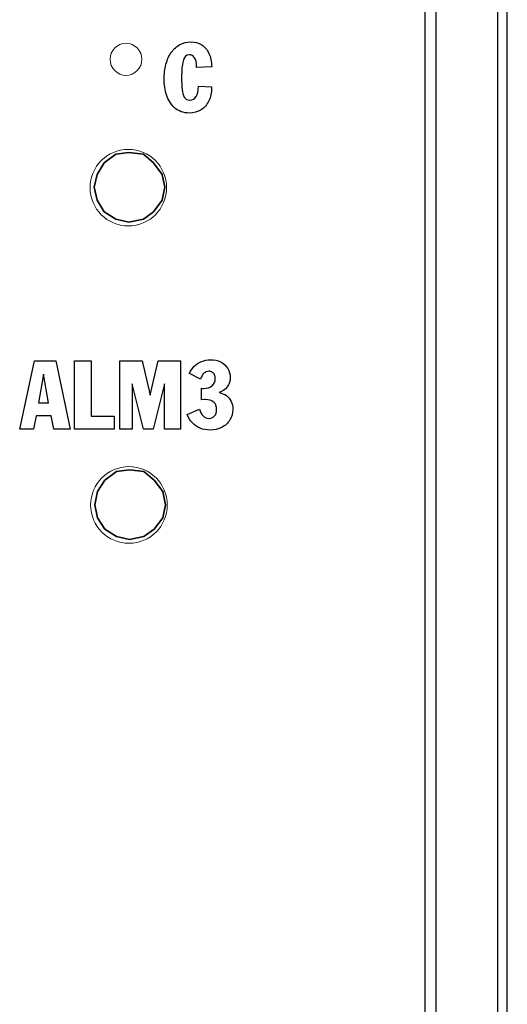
# Model space of a CAD drawing. Header units: inches. Extents: x 513.5 to 524.3, y 504.6 to 513.6.
# Tile 4 of 16: x 515.95 to 516.49, y 505.601 to 506.693. Entities that reach past the tile are written whole.
import ezdxf

# ---------------------------------------------------------------- set-up
doc = ezdxf.new("R2010")
doc.units = ezdxf.units.IN
doc.header["$LTSCALE"] = 8
doc.header["$MEASUREMENT"] = 0
doc.layers.add('layer 1', color=7, linetype='Continuous')

msp = doc.modelspace()

# ---------------------------------------------------------------- linework, layer by layer
at = {"color": 7, "linetype": 'Continuous'}
for p, q in [((516.4794, 508.2901), (516.4794, 504.7492)), ((516.4902, 504.7492), (516.4902, 508.2901)), ((516.4111, 508.126), (516.4111, 504.9134))]:
    msp.add_line(p, q, dxfattribs=at)
at = {"layer": 'layer 1', "color": 7}
for points in [[(516.3988, 507.8251), (516.3988, 507.8251), (516.3988, 504.9134), (516.3988, 504.9134)], [(516.1181, 506.6572), (516.1208, 506.6609), (516.1239, 506.6637), (516.1275, 506.6657)], [(516.1517, 506.6654), (516.1552, 506.6633), (516.1578, 506.6601), (516.1597, 506.656)], [(516.1121, 506.6439), (516.1135, 506.6491), (516.1155, 506.6535), (516.1181, 506.6572)], [(516.1597, 506.656), (516.1616, 506.6518), (516.1626, 506.6468), (516.1628, 506.6409)], [(516.146, 506.6423), (516.146, 506.6459), (516.1452, 506.6489), (516.1438, 506.6511)], [(516.1458, 506.6403), (516.1458, 506.6403), (516.146, 506.6423), (516.146, 506.6423)], [(516.1628, 506.6409), (516.1628, 506.6409), (516.1458, 506.6403), (516.1458, 506.6403)], [(516.148, 506.6196), (516.148, 506.6196), (516.1627, 506.6187), (516.1627, 506.6187)], [(516.1217, 506.5956), (516.1175, 506.5995), (516.1145, 506.6043), (516.1127, 506.6099)], [(516.1299, 506.6158), (516.1303, 506.6124), (516.1311, 506.6095), (516.1324, 506.6074)], [(516.1627, 506.6178), (516.1627, 506.6124), (516.1617, 506.6075), (516.1596, 506.6033)], [(516.1627, 506.6187), (516.1627, 506.6187), (516.1627, 506.6178), (516.1627, 506.6178)], [(516.1596, 506.6033), (516.1575, 506.599), (516.1546, 506.5957), (516.1509, 506.5933)], [(516.1382, 506.5898), (516.1315, 506.5898), (516.126, 506.5917), (516.1217, 506.5956)], [(516.1509, 506.5933), (516.1471, 506.591), (516.1429, 506.5898), (516.1382, 506.5898)], [(515.95, 506.2393), (515.95, 506.2393), (515.9664, 506.3151), (515.9664, 506.3151)], [(515.9664, 506.3151), (515.9664, 506.3151), (515.9899, 506.3151), (515.9899, 506.3151)], [(515.9899, 506.3151), (515.9899, 506.3151), (516.006, 506.2393), (516.006, 506.2393)], [(516.0108, 506.2393), (516.0108, 506.2393), (516.0108, 506.3151), (516.0108, 506.3151)], [(516.0108, 506.3151), (516.0108, 506.3151), (516.0293, 506.3151), (516.0293, 506.3151)], [(516.0293, 506.3151), (516.0293, 506.3151), (516.0293, 506.2537), (516.0293, 506.2537)], [(516.061, 506.2393), (516.061, 506.2393), (516.061, 506.3151), (516.061, 506.3151)], [(516.061, 506.3151), (516.061, 506.3151), (516.0858, 506.3151), (516.0858, 506.3151)], [(516.0858, 506.3151), (516.0858, 506.3151), (516.0944, 506.277), (516.0944, 506.277)], [(516.0944, 506.277), (516.0944, 506.277), (516.1033, 506.3151), (516.1033, 506.3151)], [(516.1033, 506.3151), (516.1033, 506.3151), (516.1283, 506.3151), (516.1283, 506.3151)], [(516.1283, 506.3151), (516.1283, 506.3151), (516.1283, 506.2393), (516.1283, 506.2393)], [(516.1727, 506.3137), (516.176, 506.312), (516.1786, 506.3096), (516.1805, 506.3066)], [(515.9765, 506.3002), (515.9765, 506.3002), (515.971, 506.2683), (515.971, 506.2683)], [(515.9821, 506.2683), (515.9821, 506.2683), (515.9765, 506.3002), (515.9765, 506.3002)], [(516.1505, 506.2947), (516.1505, 506.2947), (516.138, 506.3009), (516.138, 506.3009)], [(516.1658, 506.2995), (516.1652, 506.3007), (516.1644, 506.3017), (516.1633, 506.3024)], [(516.0871, 506.2393), (516.0871, 506.2393), (516.0747, 506.2895), (516.0747, 506.2895)], [(516.0747, 506.2895), (516.0747, 506.2895), (516.0747, 506.2393), (516.0747, 506.2393)], [(516.1104, 506.2895), (516.1104, 506.2895), (516.098, 506.2393), (516.098, 506.2393)], [(516.1104, 506.2393), (516.1104, 506.2393), (516.1104, 506.2895), (516.1104, 506.2895)], [(516.1516, 506.2718), (516.1516, 506.2718), (516.1516, 506.2845), (516.1516, 506.2845)], [(516.18, 506.286), (516.1778, 506.2831), (516.1748, 506.2811), (516.1709, 506.2798)], [(516.1709, 506.2798), (516.174, 506.2792), (516.1767, 506.2781), (516.179, 506.2764)], [(516.179, 506.2764), (516.1813, 506.2747), (516.1831, 506.2726), (516.1843, 506.27)], [(515.971, 506.2683), (515.971, 506.2683), (515.9821, 506.2683), (515.9821, 506.2683)], [(516.1357, 506.2554), (516.1357, 506.2554), (516.1493, 506.2614), (516.1493, 506.2614)], [(516.1493, 506.2614), (516.1501, 506.2582), (516.1513, 506.2557), (516.1532, 506.2538)], [(515.9683, 506.2541), (515.9683, 506.2541), (515.9653, 506.2393), (515.9653, 506.2393)], [(515.9849, 506.2541), (515.9849, 506.2541), (515.9683, 506.2541), (515.9683, 506.2541)], [(515.9878, 506.2393), (515.9878, 506.2393), (515.9849, 506.2541), (515.9849, 506.2541)], [(516.0293, 506.2537), (516.0293, 506.2537), (516.0547, 506.2537), (516.0547, 506.2537)], [(516.0547, 506.2537), (516.0547, 506.2537), (516.0547, 506.2393), (516.0547, 506.2393)], [(516.1413, 506.2461), (516.1389, 506.2487), (516.137, 506.2518), (516.1357, 506.2554)], [(516.1829, 506.2494), (516.1807, 506.2459), (516.1778, 506.2431), (516.1739, 506.2412)], [(515.9653, 506.2393), (515.9653, 506.2393), (515.95, 506.2393), (515.95, 506.2393)], [(516.006, 506.2393), (516.006, 506.2393), (515.9878, 506.2393), (515.9878, 506.2393)], [(516.0547, 506.2393), (516.0547, 506.2393), (516.0108, 506.2393), (516.0108, 506.2393)], [(516.0747, 506.2393), (516.0747, 506.2393), (516.061, 506.2393), (516.061, 506.2393)], [(516.098, 506.2393), (516.098, 506.2393), (516.0871, 506.2393), (516.0871, 506.2393)], [(516.1283, 506.2393), (516.1283, 506.2393), (516.1104, 506.2393), (516.1104, 506.2393)], [(516.1499, 506.2402), (516.1466, 506.2416), (516.1437, 506.2436), (516.1413, 506.2461)]]:
    msp.add_open_spline(points, degree=3, dxfattribs=at)
at = {"layer": 'layer 1', "color": 7, "lineweight": 5}
for points in [[(516.0855, 506.6494), (516.0855, 506.6396), (516.0776, 506.6316), (516.0678, 506.6316), (516.0678, 506.6316), (516.058, 506.6316), (516.0501, 506.6396), (516.0501, 506.6494), (516.0501, 506.6494), (516.0501, 506.6592), (516.058, 506.6671), (516.0678, 506.6671), (516.0678, 506.6671), (516.0776, 506.6671), (516.0855, 506.6592), (516.0855, 506.6494)], [(516.1128, 506.5071), (516.1128, 506.4836), (516.0938, 506.4646), (516.0704, 506.4646), (516.0704, 506.4646), (516.047, 506.4646), (516.028, 506.4836), (516.028, 506.5071), (516.028, 506.5071), (516.028, 506.5306), (516.047, 506.5495), (516.0704, 506.5495), (516.0704, 506.5495), (516.0938, 506.5495), (516.1128, 506.5306), (516.1128, 506.5071)], [(516.1135, 506.1551), (516.1135, 506.1316), (516.0945, 506.1126), (516.0711, 506.1126), (516.0711, 506.1126), (516.0477, 506.1126), (516.0286, 506.1316), (516.0286, 506.1551), (516.0286, 506.1551), (516.0286, 506.1786), (516.0477, 506.1976), (516.0711, 506.1976), (516.0711, 506.1976), (516.0945, 506.1976), (516.1135, 506.1786), (516.1135, 506.1551)]]:
    msp.add_open_spline(points, degree=3, knots=[0, 0, 0, 0, 0.25, 0.25, 0.25, 0.25, 0.5, 0.5, 0.5, 0.5, 0.75, 0.75, 0.75, 0.75, 1, 1, 1, 1], dxfattribs=at)
at = {"layer": 'layer 1', "color": 7}
for points, knots in [([(516.1275, 506.6657), (516.1311, 506.6677), (516.1351, 506.6687), (516.1395, 506.6687), (516.1395, 506.6687), (516.1442, 506.6687), (516.1483, 506.6676), (516.1517, 506.6654)], [0.24, 0.24, 0.24, 0.24, 0.28, 0.28, 0.28, 0.28, 0.32, 0.32, 0.32, 0.32]), ([(516.1438, 506.6511), (516.1423, 506.6534), (516.1404, 506.6545), (516.1381, 506.6545), (516.1381, 506.6545), (516.1345, 506.6545), (516.1321, 506.6522), (516.131, 506.6475)], [0.52, 0.52, 0.52, 0.52, 0.56, 0.56, 0.56, 0.56, 0.6, 0.6, 0.6, 0.6]), ([(516.1127, 506.6099), (516.1109, 506.6156), (516.11, 506.6212), (516.11, 506.6269), (516.11, 506.6269), (516.11, 506.6331), (516.1107, 506.6387), (516.1121, 506.6439)], [0.08, 0.08, 0.08, 0.08, 0.12, 0.12, 0.12, 0.12, 0.16, 0.16, 0.16, 0.16]), ([(516.131, 506.6475), (516.1299, 506.6428), (516.1294, 506.6368), (516.1294, 506.6294), (516.1294, 506.6294), (516.1294, 506.6239), (516.1295, 506.6193), (516.1299, 506.6158)], [0.6, 0.6, 0.6, 0.6, 0.64, 0.64, 0.64, 0.64, 0.68, 0.68, 0.68, 0.68]), ([(516.1324, 506.6074), (516.1338, 506.6052), (516.1358, 506.6042), (516.1386, 506.6042), (516.1386, 506.6042), (516.1446, 506.6042), (516.1477, 506.6093), (516.148, 506.6196)], [0.72, 0.72, 0.72, 0.72, 0.76, 0.76, 0.76, 0.76, 0.8, 0.8, 0.8, 0.8]), ([(516.138, 506.3009), (516.1392, 506.3039), (516.141, 506.3066), (516.1433, 506.3089), (516.1433, 506.3089), (516.1456, 506.3112), (516.1484, 506.313), (516.1515, 506.3143)], [0.48484848, 0.48484848, 0.48484848, 0.48484848, 0.51515152, 0.51515152, 0.51515152, 0.51515152, 0.54545455, 0.54545455, 0.54545455, 0.54545455]), ([(516.1515, 506.3143), (516.1547, 506.3156), (516.158, 506.3162), (516.1614, 506.3162), (516.1614, 506.3162), (516.1656, 506.3162), (516.1693, 506.3154), (516.1727, 506.3137)], [0.54545455, 0.54545455, 0.54545455, 0.54545455, 0.57575758, 0.57575758, 0.57575758, 0.57575758, 0.60606061, 0.60606061, 0.60606061, 0.60606061]), ([(516.1633, 506.3024), (516.1622, 506.303), (516.161, 506.3034), (516.1597, 506.3034), (516.1597, 506.3034), (516.1554, 506.3034), (516.1523, 506.3005), (516.1505, 506.2947)], [0.39393939, 0.39393939, 0.39393939, 0.39393939, 0.42424242, 0.42424242, 0.42424242, 0.42424242, 0.45454545, 0.45454545, 0.45454545, 0.45454545]), ([(516.1805, 506.3066), (516.1823, 506.3035), (516.1833, 506.3001), (516.1833, 506.2963), (516.1833, 506.2963), (516.1833, 506.2924), (516.1822, 506.2889), (516.18, 506.286)], [0.63636364, 0.63636364, 0.63636364, 0.63636364, 0.66666667, 0.66666667, 0.66666667, 0.66666667, 0.6969697, 0.6969697, 0.6969697, 0.6969697]), ([(516.1633, 506.2873), (516.1655, 506.2893), (516.1667, 506.2919), (516.1667, 506.2952), (516.1667, 506.2952), (516.1667, 506.2968), (516.1664, 506.2982), (516.1658, 506.2995)], [0.3030303, 0.3030303, 0.3030303, 0.3030303, 0.33333333, 0.33333333, 0.33333333, 0.33333333, 0.36363636, 0.36363636, 0.36363636, 0.36363636]), ([(516.1516, 506.2845), (516.1523, 506.2845), (516.1531, 506.2844), (516.154, 506.2844), (516.154, 506.2844), (516.1578, 506.2844), (516.1609, 506.2854), (516.1633, 506.2873)], [0.24242424, 0.24242424, 0.24242424, 0.24242424, 0.27272727, 0.27272727, 0.27272727, 0.27272727, 0.3030303, 0.3030303, 0.3030303, 0.3030303]), ([(516.1658, 506.2538), (516.1674, 506.2556), (516.1682, 506.2579), (516.1682, 506.2607), (516.1682, 506.2607), (516.1682, 506.2682), (516.164, 506.272), (516.1554, 506.272), (516.1554, 506.272), (516.1552, 506.272), (516.154, 506.2719), (516.1516, 506.2718)], [0.12121212, 0.12121212, 0.12121212, 0.12121212, 0.15151515, 0.15151515, 0.15151515, 0.15151515, 0.18181818, 0.18181818, 0.18181818, 0.18181818, 0.21212121, 0.21212121, 0.21212121, 0.21212121]), ([(516.1843, 506.27), (516.1855, 506.2673), (516.1861, 506.2644), (516.1861, 506.2611), (516.1861, 506.2611), (516.1861, 506.2568), (516.185, 506.2529), (516.1829, 506.2494)], [0.78787879, 0.78787879, 0.78787879, 0.78787879, 0.81818182, 0.81818182, 0.81818182, 0.81818182, 0.84848485, 0.84848485, 0.84848485, 0.84848485]), ([(516.1532, 506.2538), (516.155, 506.252), (516.1571, 506.2511), (516.1595, 506.2511), (516.1595, 506.2511), (516.1621, 506.2511), (516.1642, 506.252), (516.1658, 506.2538)], [0.06060606, 0.06060606, 0.06060606, 0.06060606, 0.09090909, 0.09090909, 0.09090909, 0.09090909, 0.12121212, 0.12121212, 0.12121212, 0.12121212]), ([(516.1739, 506.2412), (516.1701, 506.2392), (516.1658, 506.2382), (516.161, 506.2382), (516.161, 506.2382), (516.157, 506.2382), (516.1533, 506.2389), (516.1499, 506.2402)], [0.87878788, 0.87878788, 0.87878788, 0.87878788, 0.90909091, 0.90909091, 0.90909091, 0.90909091, 0.93939394, 0.93939394, 0.93939394, 0.93939394])]:
    msp.add_open_spline(points, degree=3, knots=knots, dxfattribs=at)
at = {"layer": 'layer 1', "color": 7, "lineweight": 35}
for points in [[(516.0565, 506.5443), (516.0565, 506.5443), (516.0437, 506.5347), (516.0437, 506.5347)], [(516.071, 506.5459), (516.071, 506.5459), (516.0565, 506.5443), (516.0565, 506.5443)], [(516.087, 506.5443), (516.087, 506.5443), (516.071, 506.5459), (516.071, 506.5459)], [(516.0982, 506.5347), (516.0982, 506.5347), (516.087, 506.5443), (516.087, 506.5443)], [(516.0437, 506.5347), (516.0437, 506.5347), (516.0357, 506.5218), (516.0357, 506.5218)], [(516.1078, 506.5218), (516.1078, 506.5218), (516.0982, 506.5347), (516.0982, 506.5347)], [(516.0357, 506.5218), (516.0357, 506.5218), (516.0325, 506.5074), (516.0325, 506.5074)], [(516.111, 506.5074), (516.111, 506.5074), (516.1078, 506.5218), (516.1078, 506.5218)], [(516.0325, 506.5074), (516.0325, 506.5074), (516.0357, 506.493), (516.0357, 506.493)], [(516.1078, 506.493), (516.1078, 506.493), (516.111, 506.5074), (516.111, 506.5074)], [(516.0357, 506.493), (516.0357, 506.493), (516.0437, 506.4802), (516.0437, 506.4802)], [(516.0982, 506.4802), (516.0982, 506.4802), (516.1078, 506.493), (516.1078, 506.493)], [(516.0437, 506.4802), (516.0437, 506.4802), (516.0565, 506.4721), (516.0565, 506.4721)], [(516.087, 506.4721), (516.087, 506.4721), (516.0982, 506.4802), (516.0982, 506.4802)], [(516.0565, 506.4721), (516.0565, 506.4721), (516.071, 506.4689), (516.071, 506.4689)], [(516.071, 506.4689), (516.071, 506.4689), (516.087, 506.4721), (516.087, 506.4721)], [(516.0717, 506.1939), (516.0717, 506.1939), (516.0572, 506.1923), (516.0572, 506.1923)], [(516.0877, 506.1923), (516.0877, 506.1923), (516.0717, 506.1939), (516.0717, 506.1939)], [(516.0444, 506.1827), (516.0444, 506.1827), (516.0363, 506.1699), (516.0363, 506.1699)], [(516.0572, 506.1923), (516.0572, 506.1923), (516.0444, 506.1827), (516.0444, 506.1827)], [(516.0989, 506.1827), (516.0989, 506.1827), (516.0877, 506.1923), (516.0877, 506.1923)], [(516.1085, 506.1699), (516.1085, 506.1699), (516.0989, 506.1827), (516.0989, 506.1827)], [(516.0363, 506.1699), (516.0363, 506.1699), (516.0332, 506.1554), (516.0332, 506.1554)], [(516.1117, 506.1554), (516.1117, 506.1554), (516.1085, 506.1699), (516.1085, 506.1699)], [(516.0332, 506.1554), (516.0332, 506.1554), (516.0363, 506.141), (516.0363, 506.141)], [(516.1085, 506.141), (516.1085, 506.141), (516.1117, 506.1554), (516.1117, 506.1554)], [(516.0363, 506.141), (516.0363, 506.141), (516.0444, 506.1282), (516.0444, 506.1282)], [(516.0989, 506.1282), (516.0989, 506.1282), (516.1085, 506.141), (516.1085, 506.141)], [(516.0444, 506.1282), (516.0444, 506.1282), (516.0572, 506.1202), (516.0572, 506.1202)], [(516.0877, 506.1202), (516.0877, 506.1202), (516.0989, 506.1282), (516.0989, 506.1282)], [(516.0572, 506.1202), (516.0572, 506.1202), (516.0717, 506.1169), (516.0717, 506.1169)], [(516.0717, 506.1169), (516.0717, 506.1169), (516.0877, 506.1202), (516.0877, 506.1202)]]:
    msp.add_open_spline(points, degree=3, dxfattribs=at)

doc.saveas('drawing.dxf')
